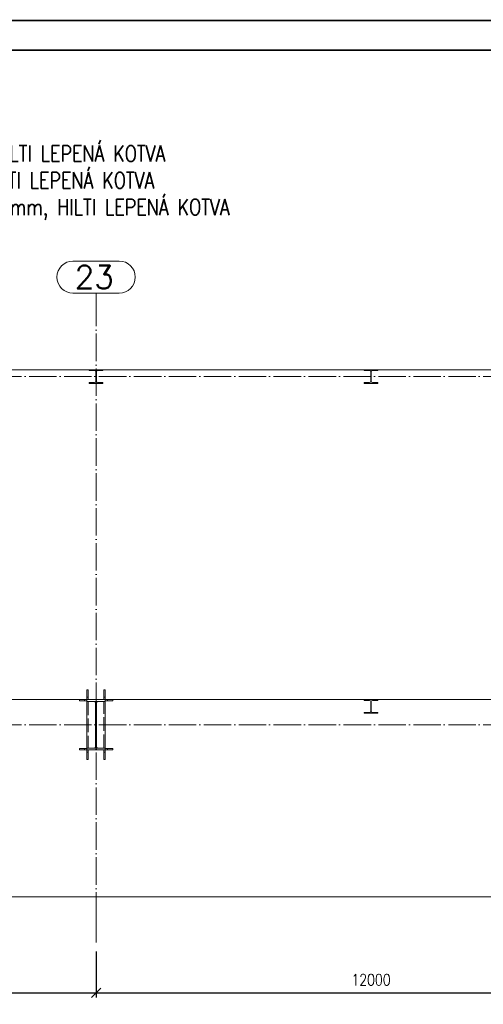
# Paper-space layout 'Layout1' of a CAD drawing. Extents: x -2 to 1380, y -36 to 422.
# Tile 26 of 65: x 523 to 624, y 205 to 420. Entities that reach past the tile are written whole.
import ezdxf
from ezdxf.enums import TextEntityAlignment as Align

# ---------------------------------------------------------------- set-up
doc = ezdxf.new("R2010")
doc.units = 0
for name, pattern in [('ACAD_ISO02W100', [15, 12, -3]), ('ACAD_ISO04W100', [30.5, 24, -3, 0.5, -3]), ('HP_01_CER_B', [8, 5, -1, 1, -1])]:
    doc.linetypes.add(name, pattern=pattern)
doc.layers.get('0').update_dxf_attribs({"linetype": 'CONTINUOUS'})
doc.layers.get('DEFPOINTS').update_dxf_attribs({"color": 132, "linetype": 'CONTINUOUS'})
doc.layers.add('RAMECEK_HP', color=251, linetype='CONTINUOUS')
for name, color, linetype, lineweight in [('SS_1.ET-HALA_TaO-PODLAHA', 9, 'CONTINUOUS', 13), ('SS_1.ET-HALA_TaO-PRISTAVBA-SLOUP', 9, 'CONTINUOUS', 13), ('SS_1.ET-HALA_TaO-RASTR', 7, 'HP_01_CER_B', 13), ('SS_1.ET-HALA_TaO-SLOUP', 9, 'CONTINUOUS', 13), ('SS_KOTY', 3, 'CONTINUOUS', 25), ('SS_TEXT35', 2, 'CONTINUOUS', 35)]:
    doc.layers.add(name, color=color, linetype=linetype, lineweight=lineweight)
doc.styles.add('ROMANS', font='romans.shx', dxfattribs={"width": 0.8})
doc.styles.add('romans.shx', font='romans.shx', dxfattribs={"height": 5})
doc.linetypes.add('ZIGZAG', pattern='A,0.00254,-5.08,[131,ltypeshp.shx,S=5.08,R=0,X=-5.08,Y=0],-10.16,[131,ltypeshp.shx,S=5.08,R=180,X=5.08,Y=0],-5.08', length=20.32254)
doc.dimstyles.new('A-1_(2.5)_100AS', dxfattribs={"dimtxt": 2.5, "dimasz": 2, "dimexe": 1, "dimexo": 2, "dimgap": 0, "dimtad": 0, "dimdec": 1, "dimlfac": 100, "dimrnd": 1, "dimtxsty": 'ROMANS', "dimblk1": 'OBLIQUE', "dimblk2": 'OBLIQUE', "dimsah": 1, "dimcen": 2, "dimclrd": 256, "dimclre": 256, "dimclrt": 256, "dimadec": 1, "dimazin": 2, "dimtfac": 0.714286, "dimtdec": 1, "dimtmove": 0, "dimatfit": 3, "dimldrblk": 'OPEN', "dimfxl": 1, "dimtvp": 1.142857, "dimtfill": 1, "dimtolj": 1, "dimlwd": -1, "dimlwe": -1, "dimarcsym": 0})

# ---------------------------------------------------------------- blocks, each defined once
blk = doc.blocks.new('*U6')
at = {"layer": 'RAMECEK_HP', "lineweight": 35, "const_width": 0.35}
for points in [[(0, 420), (0, 0), (1188, 0), (1188, 420)], [(6.5, 413.5), (6.5, 6.5), (1181.5, 6.5), (1181.5, 413.5)]]:
    blk.add_lwpolyline(points, close=True, dxfattribs=at)
at = {"layer": 'DEFPOINTS', "style": 'ROMANS', "width": 0.8}
blk.add_attdef('TISK', text='', height=10, dxfattribs=at).set_placement((1188, -33), align=Align.RIGHT)
blk = doc.blocks.new('_Oblique')
at = {"color": 0, "linetype": 'ByBlock', "lineweight": -2}
blk.add_line((-0.5, -0.5), (0.5, 0.5), dxfattribs=at)
blk = doc.blocks.new('*D31')
at = {"layer": 'DEFPOINTS', "color": 0, "transparency": 16777216}
for p in [(419.48, 218.62), (539.48, 218.62), (539.48, 207.61)]:
    blk.add_point(p, dxfattribs=at)
at = {"layer": 'SS_KOTY', "transparency": 16777216}
for p, q in [((419.48, 216.62), (419.48, 206.61)), ((539.48, 216.62), (539.48, 206.61)), ((419.48, 207.61), (539.48, 207.61))]:
    blk.add_line(p, q, dxfattribs=at)
at = {"layer": 'SS_KOTY', "transparency": 16777216, "xscale": 2, "yscale": 2, "zscale": 2, "rotation": 180}
blk.add_blockref('_Oblique', (419.48, 207.61), dxfattribs=at)
at = {"layer": 'SS_KOTY', "transparency": 16777216, "xscale": 2, "yscale": 2, "zscale": 2}
blk.add_blockref('_Oblique', (539.48, 207.61), dxfattribs=at)
at = {"layer": 'SS_KOTY', "transparency": 16777216, "insert": (479.48, 210.47), "char_height": 2.5, "attachment_point": 5, "style": 'ROMANS', "bg_fill": 3, "box_fill_scale": 1.1, "bg_fill_color": 256, "bg_fill_true_color": 13158600, "bg_fill_transparency": 0}
blk.add_mtext('\\A1;12000', dxfattribs=at)
blk = doc.blocks.new('_OPEN')
at = {"color": 0, "linetype": 'ByBlock'}
for p, q in [((-1, 0.17), (0, 0)), ((0, 0), (-1, -0.17)), ((0, 0), (-1, 0))]:
    blk.add_line(p, q, dxfattribs=at)
blk = doc.blocks.new('*D32')
at = {"layer": 'DEFPOINTS', "color": 0, "transparency": 16777216}
for p in [(539.48, 218.62), (659.48, 218.62), (659.48, 207.61)]:
    blk.add_point(p, dxfattribs=at)
at = {"layer": 'SS_KOTY', "transparency": 16777216}
for p, q in [((539.48, 216.62), (539.48, 206.61)), ((659.48, 216.62), (659.48, 206.61)), ((539.48, 207.61), (659.48, 207.61))]:
    blk.add_line(p, q, dxfattribs=at)
at = {"layer": 'SS_KOTY', "transparency": 16777216, "xscale": 2, "yscale": 2, "zscale": 2, "rotation": 180}
blk.add_blockref('_Oblique', (539.48, 207.61), dxfattribs=at)
at = {"layer": 'SS_KOTY', "transparency": 16777216, "xscale": 2, "yscale": 2, "zscale": 2}
blk.add_blockref('_Oblique', (659.48, 207.61), dxfattribs=at)
at = {"layer": 'SS_KOTY', "transparency": 16777216, "insert": (599.48, 210.47), "char_height": 2.5, "attachment_point": 5, "style": 'ROMANS', "bg_fill": 3, "box_fill_scale": 1.1, "bg_fill_color": 256, "bg_fill_true_color": 13158600, "bg_fill_transparency": 0}
blk.add_mtext('\\A1;12000', dxfattribs=at)

psp = doc.layouts.get("Layout1")

# ---------------------------------------------------------------- linework, layer by layer
at = {"layer": 'SS_1.ET-HALA_TaO-PODLAHA', "ltscale": 0.25}
for p, q in [((480.9819, 343.7303), (537.9819, 343.7303)), ((540.9819, 343.7303), (597.9819, 343.7303)), ((600.9819, 343.7303), (657.9819, 343.7303)), ((537.4819, 271.6803), (480.9819, 271.6803)), ((597.9819, 271.6803), (541.4819, 271.6803)), ((657.4819, 271.6803), (600.9819, 271.6803))]:
    psp.add_line(p, q, dxfattribs=at)
at = {"layer": 'SS_1.ET-HALA_TaO-PODLAHA', "linetype": 'ZIGZAG', "ltscale": 0.25}
psp.add_line((53.9819, 228.6209), (897.2819, 228.6209), dxfattribs=at)
at = {"layer": 'SS_1.ET-HALA_TaO-PRISTAVBA-SLOUP', "color": 5, "linetype": 'Continuous', "ltscale": 0.25}
for p, q in [((537.9819, 343.7303), (540.9819, 343.7303)), ((537.9819, 343.7303), (537.9819, 343.5403)), ((539.1569, 343.5403), (537.9819, 343.5403)), ((539.4269, 343.2703), (539.4269, 341.1903)), ((539.5369, 341.1903), (539.5369, 343.2703)), ((540.9819, 343.5403), (539.8069, 343.5403)), ((540.9819, 343.5403), (540.9819, 343.7303)), ((597.9819, 343.7303), (600.9819, 343.7303)), ((597.9819, 343.7303), (597.9819, 343.5403)), ((599.1569, 343.5403), (597.9819, 343.5403)), ((599.4269, 343.2703), (599.4269, 341.1903)), ((599.5369, 341.1903), (599.5369, 343.2703)), ((600.9819, 343.5403), (599.8069, 343.5403)), ((600.9819, 343.5403), (600.9819, 343.7303)), ((539.1569, 340.9203), (537.9819, 340.9203)), ((537.9819, 340.9203), (537.9819, 340.7303)), ((537.9819, 340.7303), (540.9819, 340.7303)), ((540.9819, 340.9203), (539.8069, 340.9203)), ((540.9819, 340.7303), (540.9819, 340.9203)), ((599.1569, 340.9203), (597.9819, 340.9203)), ((597.9819, 340.9203), (597.9819, 340.7303)), ((597.9819, 340.7303), (600.9819, 340.7303)), ((600.9819, 340.9203), (599.8069, 340.9203)), ((600.9819, 340.7303), (600.9819, 340.9203))]:
    psp.add_line(p, q, dxfattribs=at)
at = {"layer": 'SS_1.ET-HALA_TaO-PRISTAVBA-SLOUP', "color": 5, "linetype": 'Continuous', "ltscale": 0.25, "extrusion": (0, 0, -1)}
for centre, start, end in [((-539.1569, 343.2703), 90, 180), ((-539.8069, 343.2703), 0, 90), ((-539.1569, 341.1903), 180, 270), ((-539.8069, 341.1903), 270, 0)]:
    psp.add_arc(centre, 0.27, start, end, dxfattribs=at)
at = {"layer": 'SS_1.ET-HALA_TaO-PRISTAVBA-SLOUP', "color": 5, "linetype": 'Continuous', "ltscale": 0.25, "extrusion": (1.7441e-15, 4.21062e-15, -1)}
psp.add_arc((-599.1569, 343.2703), 0.27, 90, 180, dxfattribs=at)
at = {"layer": 'SS_1.ET-HALA_TaO-PRISTAVBA-SLOUP', "color": 5, "linetype": 'Continuous', "ltscale": 0.25, "extrusion": (-4.21062e-15, 1.7441e-15, -1)}
psp.add_arc((-599.8069, 343.2703), 0.27, 0, 90, dxfattribs=at)
at = {"layer": 'SS_1.ET-HALA_TaO-PRISTAVBA-SLOUP', "color": 5, "linetype": 'Continuous', "ltscale": 0.25, "extrusion": (1.7441e-15, -4.21062e-15, -1)}
psp.add_arc((-599.1569, 341.1903), 0.27, 180, 270, dxfattribs=at)
at = {"layer": 'SS_1.ET-HALA_TaO-PRISTAVBA-SLOUP', "color": 5, "linetype": 'Continuous', "ltscale": 0.25, "extrusion": (-4.21062e-15, -1.7441e-15, -1)}
psp.add_arc((-599.8069, 341.1903), 0.27, 270, 0, dxfattribs=at)
at = {"layer": 'SS_1.ET-HALA_TaO-RASTR', "linetype": 'Continuous', "ltscale": 0.25}
for p, q in [((544.5295, 367.4574), (534.4343, 367.4574)), ((534.4343, 360.4574), (544.5295, 360.4574))]:
    psp.add_line(p, q, dxfattribs=at)
at = {"layer": 'SS_1.ET-HALA_TaO-RASTR', "linetype": 'ACAD_ISO04W100', "ltscale": 0.25}
for p, q in [((539.4819, 355.4574), (539.4819, 360.4574)), ((539.4819, 223.6209), (539.4819, 355.4584)), ((539.4819, 355.4584), (539.4819, 355.4574)), ((44.4819, 342.2303), (906.9668, 342.2303)), ((44.4819, 266.1803), (906.9668, 266.1803)), ((539.4819, 223.6209), (539.4819, 223.6219))]:
    psp.add_line(p, q, dxfattribs=at)
at = {"layer": 'SS_1.ET-HALA_TaO-RASTR', "linetype": 'Continuous', "ltscale": 0.25}
for centre, start, end in [((534.4343, 363.9574), 90, 270), ((544.5295, 363.9574), 270, 90)]:
    psp.add_arc(centre, 3.5, start, end, dxfattribs=at)
at = {"layer": 'SS_1.ET-HALA_TaO-SLOUP', "color": 9, "linetype": 'ACAD_ISO02W100', "ltscale": 0.25}
for p, q in [((537.7819, 273.7712), (537.4819, 273.7712)), ((537.4819, 272.1803), (537.4819, 273.7712)), ((537.7819, 273.7712), (537.7819, 272.1803)), ((541.4819, 273.7712), (541.1819, 273.7712)), ((541.1819, 272.1803), (541.1819, 273.7712)), ((541.4819, 273.7712), (541.4819, 272.1803)), ((535.8455, 271.6803), (535.8455, 271.3803)), ((535.8455, 271.3803), (536.9819, 271.3803)), ((536.9819, 271.3803), (536.9819, 271.6803)), ((536.9819, 271.3803), (537.4819, 271.3803)), ((537.4819, 272.1803), (537.7819, 272.1803)), ((537.4819, 271.6803), (537.4819, 272.1803)), ((537.4819, 271.2703), (537.4819, 271.2803)), ((537.7819, 272.1803), (537.7819, 271.6803)), ((537.7819, 271.2803), (537.7819, 261.0803)), ((541.1819, 272.1803), (541.4819, 272.1803)), ((541.1819, 271.6803), (541.1819, 272.1803)), ((541.1819, 261.0803), (541.1819, 271.2803)), ((541.4819, 272.1803), (541.4819, 271.6803)), ((541.4819, 271.3803), (541.9819, 271.3803)), ((541.4819, 271.2803), (541.4819, 271.2703)), ((541.9819, 271.6803), (541.9819, 271.3803)), ((541.9819, 271.3803), (543.1182, 271.3803)), ((543.1182, 271.3803), (543.1182, 271.6803)), ((535.8455, 260.9803), (536.9819, 260.9803)), ((535.8455, 260.9803), (535.8455, 260.6803)), ((535.8455, 260.6803), (536.9819, 260.6803)), ((536.9819, 260.9803), (537.4819, 260.9803)), ((536.9819, 260.6803), (536.9819, 260.9803)), ((536.9819, 260.6803), (537.4819, 260.6803)), ((537.4819, 261.0803), (537.4819, 261.0903)), ((537.4819, 260.1803), (537.4819, 260.6803)), ((537.7819, 260.6803), (537.7819, 260.1803)), ((541.1819, 260.1803), (541.1819, 260.6803)), ((541.4819, 261.0903), (541.4819, 261.0803)), ((541.4819, 260.9803), (541.9819, 260.9803)), ((541.4819, 260.6803), (541.4819, 260.1803)), ((541.4819, 260.6803), (541.9819, 260.6803)), ((541.9819, 260.9803), (543.1182, 260.9803)), ((541.9819, 260.9803), (541.9819, 260.6803)), ((541.9819, 260.6803), (543.1182, 260.6803)), ((543.1182, 260.6803), (543.1182, 260.9803)), ((537.7819, 260.1803), (537.4819, 260.1803)), ((537.4819, 258.5894), (537.4819, 260.1803)), ((537.4819, 258.5894), (537.7819, 258.5894)), ((537.7819, 260.1803), (537.7819, 258.5894)), ((541.4819, 260.1803), (541.1819, 260.1803)), ((541.1819, 258.5894), (541.1819, 260.1803)), ((541.1819, 258.5894), (541.4819, 258.5894)), ((541.4819, 260.1803), (541.4819, 258.5894))]:
    psp.add_line(p, q, dxfattribs=at)
at = {"layer": 'SS_1.ET-HALA_TaO-SLOUP', "color": 5, "linetype": 'Continuous', "ltscale": 0.25}
for p, q in [((541.4819, 271.6803), (537.4819, 271.6803)), ((537.4819, 271.2803), (537.4819, 271.6803)), ((537.4819, 271.2803), (539.3819, 271.2803)), ((539.1819, 271.2703), (537.4819, 271.2703)), ((537.4819, 261.0903), (537.4819, 271.2703)), ((539.3819, 271.0703), (539.1819, 271.2703)), ((539.3819, 271.2803), (539.3819, 261.0803)), ((539.5819, 271.2803), (541.4819, 271.2803)), ((539.5819, 261.0803), (539.5819, 271.2803)), ((539.7819, 271.2703), (539.5819, 271.0703)), ((541.4819, 271.2703), (539.7819, 271.2703)), ((541.4819, 271.6803), (541.4819, 271.2803)), ((541.4819, 271.2703), (541.4819, 261.0903)), ((600.9819, 271.6803), (597.9819, 271.6803)), ((597.9819, 271.6803), (597.9819, 271.4903)), ((597.9819, 271.4903), (599.1569, 271.4903)), ((599.4269, 271.2203), (599.4269, 269.1403)), ((599.5369, 269.1403), (599.5369, 271.2203)), ((599.8069, 271.4903), (600.9819, 271.4903)), ((600.9819, 271.4903), (600.9819, 271.6803)), ((599.1569, 268.8703), (597.9819, 268.8703)), ((597.9819, 268.8703), (597.9819, 268.6803)), ((600.9819, 268.8703), (599.8069, 268.8703)), ((600.9819, 268.6803), (600.9819, 268.8703)), ((597.9819, 268.6803), (600.9819, 268.6803)), ((537.4819, 261.0903), (539.1819, 261.0903)), ((539.3819, 261.0803), (537.4819, 261.0803)), ((537.4819, 260.6803), (537.4819, 261.0803)), ((537.4819, 260.6803), (541.4819, 260.6803)), ((539.1819, 261.0903), (539.3819, 261.2903)), ((539.5819, 261.2903), (539.7819, 261.0903)), ((541.4819, 261.0803), (539.5819, 261.0803)), ((539.7819, 261.0903), (541.4819, 261.0903)), ((541.4819, 261.0803), (541.4819, 260.6803))]:
    psp.add_line(p, q, dxfattribs=at)
at = {"layer": 'SS_1.ET-HALA_TaO-SLOUP', "color": 5, "linetype": 'Continuous', "ltscale": 0.25, "extrusion": (5.95472e-15, 0, -1)}
psp.add_arc((-599.1569, 271.2203), 0.27, 90, 180, dxfattribs=at)
at = {"layer": 'SS_1.ET-HALA_TaO-SLOUP', "color": 5, "linetype": 'Continuous', "ltscale": 0.25, "extrusion": (-4.21062e-15, 1.7441e-15, -1)}
psp.add_arc((-599.8069, 271.2203), 0.27, 0, 90, dxfattribs=at)
at = {"layer": 'SS_1.ET-HALA_TaO-SLOUP', "color": 5, "linetype": 'Continuous', "ltscale": 0.25, "extrusion": (-5.95472e-15, 0, -1)}
psp.add_arc((-599.1569, 269.1403), 0.27, 180, 270, dxfattribs=at)
at = {"layer": 'SS_1.ET-HALA_TaO-SLOUP', "color": 5, "linetype": 'Continuous', "ltscale": 0.25, "extrusion": (4.21062e-15, 1.7441e-15, -1)}
psp.add_arc((-599.8069, 269.1403), 0.27, 270, 0, dxfattribs=at)

# ---------------------------------------------------------------- block references
at = {"layer": 'RAMECEK_HP'}
psp.add_blockref('*U6', (0, 0), dxfattribs=at)

# ---------------------------------------------------------------- texts
at = {"layer": 'SS_1.ET-HALA_TaO-RASTR', "color": 7, "style": 'romans.shx'}
psp.add_text('23', height=5, dxfattribs=at).set_placement((534.8002, 361.4574))
at = {"layer": 'SS_TEXT35', "insert": (366.3446, 398.5069), "char_height": 3.5, "attachment_point": 1, "style": 'ROMANS'}
psp.add_mtext_dynamic_manual_height_columns('{\\LPOUŽITÉ KOTVY:\\P}SL2 - HILTI HIT-HY 200-A V3 + HAS-U M20x260 8.8, hef = min. 150 mm, HILTI LEPENÁ KOTVA\\PSL1 - HILTI HIT-HY 200-A V3 + HAS-U M16x150 5.8, hef = min. 80 mm, HILTI LEPENÁ KOTVA\\Psch1, sch2 - HILTI HIT-HY 200-A V3 + HAS-U M16x190 5.8, hef = min. 120 mm, HILTI LEPENÁ KOTVA', width=255.929545, gutter_width=12.5, heights=[0], dxfattribs=at)

# ---------------------------------------------------------------- next in the draw order: dimensions: what is measured, and where the dimension line sits
at = {"layer": 'SS_KOTY'}
dim = psp.add_linear_dim(base=(539.4819, 207.608), p1=(419.4819, 218.6219), p2=(539.4819, 218.6219), dimstyle='A-1_(2.5)_100AS', override={"dimtmove": 1}, dxfattribs=at)
dim.commit()
dim.dimension.update_dxf_attribs({"geometry": '*D31', "text_midpoint": (479.4819, 210.4652)})

# ---------------------------------------------------------------- next in the draw order: dimensions: what is measured, and where the dimension line sits
dim = psp.add_linear_dim(base=(659.4819, 207.608), p1=(539.4819, 218.6219), p2=(659.4819, 218.6219), dimstyle='A-1_(2.5)_100AS', override={"dimtmove": 1}, dxfattribs=at)
dim.commit()
dim.dimension.update_dxf_attribs({"geometry": '*D32', "text_midpoint": (599.4819, 210.4652)})

# ---------------------------------------------------------------- next in the draw order: linework, layer by layer
at = {"layer": 'SS_1.ET-HALA_TaO-RASTR', "linetype": 'ACAD_ISO04W100', "ltscale": 0.25}
psp.add_line((539.4819, 223.6219), (539.4819, 218.6219), dxfattribs=at)

doc.saveas('drawing.dxf')
